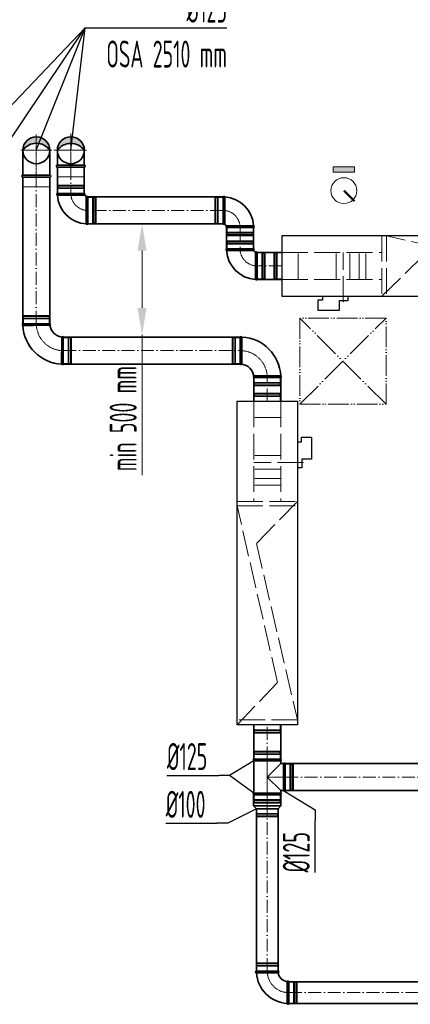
# Model space of a CAD drawing. Header units: millimetres. Extents: x 8221 to 89444, y -105166 to -5578.
# Tile 16 of 118: x 47877 to 49688, y -104794 to -100231. Entities that reach past the tile are written whole.
import ezdxf

# ---------------------------------------------------------------- set-up
doc = ezdxf.new("R2010")
doc.units = ezdxf.units.MM
for name, pattern in [('ACAD_ISO02W100', [15, 12, -3]), ('ACAD_ISO05W100', [33, 24, -3, 0, -3, 0, -3]), ('ACAD_ISO10W100', [18, 12, -3, 0, -3]), ('phl_thick', [0])]:
    doc.linetypes.add(name, pattern=pattern)
for name, color, linetype, lineweight in [('UT_KOTY - DIMENZE', 7, 'Continuous', 5), ('VZT_01 SUP (PŘÍVOD) - OBRYS', 5, 'Continuous', 35), ('VZT_02 SUP (PŘÍVOD) - OSA', 5, 'ACAD_ISO10W100', 5), ('VZT_05 ETA (ODVOD) - OBRYS', 6, 'Continuous', 35), ('VZT_06 ETA (ODVOD) - OSA', 6, 'ACAD_ISO10W100', 5), ('VZT_21 ZAŘÍZENÍ - OBRYS', 1, 'Continuous', 30), ('VZT_22 ZAŘÍZENÍ - DETAIL', 8, 'Continuous', 5), ('VZT_60_KOTY - DIMENZE', 7, 'Continuous', 5), ('VZT_KOTY - DIMENZE', 7, 'Continuous', 5), ('VZT_POPIS - OBECNE', 7, 'Continuous', 5), ('VZT_POŽADAVKY NA STAVBU - PODHLEDY', 4, 'ACAD_ISO05W100', 5)]:
    doc.layers.add(name, color=color, linetype=linetype, lineweight=lineweight)
doc.layers.add('VZT_03 SUP (PŘÍVOD) - NETISK', color=8, linetype='ACAD_ISO02W100', lineweight=5, plot=False)
doc.layers.add('VZT_07 ETA (ODVOD) - NETISK', color=8, linetype='ACAD_ISO02W100', lineweight=5, plot=False)
doc.styles.add('EVORA_125', font='isocp.shx', dxfattribs={"width": 0.6, "height": 125})
doc.styles.add('ISOCP 2.5', font='isocp.shx', dxfattribs={"width": 0.6, "height": 2.5})

msp = doc.modelspace()

# ---------------------------------------------------------------- hatches: boundary and pattern name
at = {"layer": 'VZT_01 SUP (PŘÍVOD) - OBRYS'}
h = msp.add_hatch(color=256, dxfattribs=at)
h.dxf.hatch_style = 1
h.paths.add_polyline_path([(48051.4, -100836.1, -0.233094), (48113.6, -100805.1), (48113.5, -100773.6, 0.412533)])
h.paths.add_polyline_path([(48113.9, -100773.6, 0.001435), (48113.5, -100773.6), (48113.6, -100805.1, -0.235167), (48176.4, -100836.1, 0.414214)])
at = {"layer": 'VZT_05 ETA (ODVOD) - OBRYS'}
h = msp.add_hatch(color=256, dxfattribs=at)
h.dxf.hatch_style = 1
h.paths.add_polyline_path([(48016.4, -100836.1, 0.242708), (47953.9, -100803.8), (47953.9, -100773.6, -0.414214)])
h.paths.add_polyline_path([(47953.9, -100773.6), (47953.9, -100803.8, 0.242708), (47891.4, -100836.1, -0.414214)])
at = {"layer": 'VZT_POPIS - OBECNE'}
h = msp.add_hatch(color=256, dxfattribs=at)
h.dxf.hatch_style = 1
h.paths.add_polyline_path([(49429.7, -100913.4), (49329.7, -100913.4), (49329.7, -100938.4), (49429.7, -100938.4)])

# ---------------------------------------------------------------- linework, layer by layer
at = {"layer": 'UT_KOTY - DIMENZE'}
for p, q in [((48444.2, -101301.6), (48444.2, -101567.3)), ((48444.2, -101692.3), (48444.2, -102342.5))]:
    msp.add_line(p, q, dxfattribs=at)
for points in [[(48423.3, -101301.6), (48465, -101301.6), (48444.2, -101176.6)], [(48423.3, -101567.3), (48465, -101567.3), (48444.2, -101692.3)]]:
    msp.add_solid(points, dxfattribs=at)
at = {"layer": 'VZT_01 SUP (PŘÍVOD) - OBRYS'}
for p, q in [((48176.4, -101036.2), (48051.4, -101036.2)), ((48176.4, -101043.9), (48051.4, -101043.9)), ((48185.2, -101052.7), (48185.2, -101177.7)), ((48192.9, -101052.7), (48192.9, -101177.7)), ((48819.7, -101177.7), (48819.7, -101052.7)), ((48827.4, -101177.7), (48827.4, -101052.7)), ((48836.2, -101186.5), (48961.2, -101186.5)), ((48836.2, -101194.2), (48961.2, -101194.2)), ((48961, -101293.4), (48836, -101293.4)), ((48961, -101301.1), (48836, -101301.1)), ((48969.8, -101309.9), (48969.8, -101434.9)), ((48977.5, -101309.9), (48977.5, -101434.9))]:
    msp.add_line(p, q, dxfattribs=at)
for points in [[(48051.4, -100906.1), (48051.4, -100836.1)], [(48176.4, -100906.1), (48176.4, -100836.1)], [(48051.4, -100906.1), (48176.4, -100906.1)], [(48051.4, -101036.2), (48051.4, -100913.3)], [(48051.4, -100915.1), (48176.4, -100915.1)], [(48176.4, -101036.2), (48176.4, -100913.3)], [(48192.9, -101052.7), (48819.7, -101052.7)], [(48192.9, -101177.7), (48819.7, -101177.7)], [(48836.2, -101293.1), (48836.2, -101193.1)], [(48961.2, -101293.1), (48961.2, -101193.1)], [(48977.5, -101309.9), (49092.6, -101309.9)], [(48977.5, -101434.9), (49092.6, -101434.9)]]:
    msp.add_lwpolyline(points, dxfattribs=at)
msp.add_circle((48113.9, -100836.1), 62.5, dxfattribs=at)
for centre, radius, start, end in [((48113.9, -100836.1), 62.5, 0, 180), ((48113.9, -100883.7), 78.6, 37.2907, 142.7093), ((48113.9, -100836.1), 62.5, 180, 0), ((48051.4, -100910.6), 4.5, 90, 270), ((48176.4, -100910.6), 4.5, 270, 90), ((48053.1, -101040), 4.17, 113.4678, 249.6691), ((48192.9, -101036.2), 141.5, 183.1369, 266.8631), ((48174.7, -101040), 4.17, 293.4678, 66.5322), ((48192.9, -101036.2), 16.5, 203.8093, 246.1907), ((48189.1, -101054.4), 4.17, 23.4678, 156.5322), ((48823.6, -101054.4), 4.17, 20.3309, 156.5322), ((48819.7, -101194.2), 141.5, 3.1369, 86.8631), ((48189.1, -101176), 4.17, 200.3309, 336.5322), ((48823.6, -101176), 4.17, 203.4678, 336.5322), ((48819.7, -101194.2), 16.5, 23.8093, 66.1907), ((48837.9, -101190.4), 4.17, 113.4678, 246.5322), ((48959.6, -101190.4), 4.17, 293.4678, 69.6691), ((48837.6, -101297.2), 4.17, 113.4678, 249.6691), ((48977.5, -101293.4), 141.5, 183.1369, 266.8631), ((48959.3, -101297.2), 4.17, 293.4678, 66.5322), ((48977.5, -101293.4), 16.5, 203.8093, 246.1907), ((48973.6, -101311.6), 4.17, 23.4678, 156.5322), ((48973.6, -101433.2), 4.17, 200.3309, 336.5322)]:
    msp.add_arc(centre, radius, start, end, dxfattribs=at)
at = {"layer": 'VZT_02 SUP (PŘÍVOD) - OSA', "ltscale": 5}
for points in [[(48113.9, -100758), (48113.9, -100914.2)], [(48035.8, -100836.1), (48192, -100836.1)], [(48113.9, -100913.3), (48113.9, -101036.2)], [(48819.7, -101115.2), (48192.9, -101115.2)], [(48898.7, -101193.1), (48898.7, -101293.1)], [(49092.6, -101372.4), (48977.5, -101372.4)]]:
    msp.add_lwpolyline(points, dxfattribs=at)
at = {"layer": 'VZT_02 SUP (PŘÍVOD) - OSA', "ltscale": 0.3}
for points in [[(48113.9, -100763.6), (48113.9, -100836.1)], [(48041.4, -100836.1), (48113.9, -100836.1)], [(48113.9, -100836.1), (48113.9, -100915.1)], [(48113.9, -100836.1), (48186.4, -100836.1)]]:
    msp.add_lwpolyline(points, dxfattribs=at)
for points in [[(48192.9, -101115.2), (48192.9, -101115.2, -0.414214), (48113.9, -101036.2), (48113.9, -101036.2)], [(48819.7, -101115.2), (48819.7, -101115.2, -0.414214), (48898.7, -101194.2), (48898.7, -101194.2)], [(48977.5, -101372.4), (48977.5, -101372.4, -0.414214), (48898.5, -101293.4), (48898.5, -101293.4)]]:
    msp.add_lwpolyline(points, format="xyb", dxfattribs=at)
at = {"layer": 'VZT_03 SUP (PŘÍVOD) - NETISK', "ltscale": 0.4}
for p, q in [((48174.9, -101002.7), (48052.9, -101002.7)), ((48052.9, -101003.2), (48052.9, -101002.7)), ((48174.9, -101003.2), (48052.9, -101003.2)), ((48174.9, -101010.2), (48052.9, -101010.2)), ((48052.9, -101010.7), (48052.9, -101010.2)), ((48174.9, -101010.7), (48052.9, -101010.7)), ((48173.9, -100998.2), (48053.9, -100998.2)), ((48053.9, -101002.2), (48053.9, -100998.2)), ((48173.9, -101002.2), (48053.9, -101002.2)), ((48173.9, -101014.2), (48053.9, -101014.2)), ((48053.9, -101036.2), (48053.9, -101014.2)), ((48054.9, -101002.7), (48054.9, -101002.2)), ((48054.9, -101010.2), (48054.9, -101003.2)), ((48054.9, -101014.2), (48054.9, -101010.7)), ((48172.9, -101002.7), (48172.9, -101002.2)), ((48172.9, -101010.2), (48172.9, -101003.2)), ((48172.9, -101014.2), (48172.9, -101010.7)), ((48173.9, -101002.2), (48173.9, -100998.2)), ((48173.9, -101036.2), (48173.9, -101014.2)), ((48174.9, -101003.2), (48174.9, -101002.7)), ((48174.9, -101010.7), (48174.9, -101010.2)), ((48214.9, -101055.2), (48192.9, -101055.2)), ((48214.9, -101055.2), (48214.9, -101175.2)), ((48218.4, -101056.2), (48214.9, -101056.2)), ((48218.4, -101054.2), (48218.4, -101176.2)), ((48218.9, -101054.2), (48218.4, -101054.2)), ((48218.9, -101054.2), (48218.9, -101176.2)), ((48225.9, -101056.2), (48218.9, -101056.2)), ((48225.9, -101054.2), (48225.9, -101176.2)), ((48226.4, -101054.2), (48225.9, -101054.2)), ((48226.4, -101054.2), (48226.4, -101176.2)), ((48226.9, -101056.2), (48226.4, -101056.2)), ((48226.9, -101055.2), (48226.9, -101175.2)), ((48230.9, -101055.2), (48226.9, -101055.2)), ((48230.9, -101055.2), (48230.9, -101175.2)), ((48781.7, -101175.2), (48781.7, -101055.2)), ((48781.7, -101055.2), (48785.7, -101055.2)), ((48785.7, -101175.2), (48785.7, -101055.2)), ((48785.7, -101056.2), (48786.2, -101056.2)), ((48786.2, -101176.2), (48786.2, -101054.2)), ((48786.2, -101054.2), (48786.7, -101054.2)), ((48786.7, -101176.2), (48786.7, -101054.2)), ((48786.7, -101056.2), (48793.7, -101056.2)), ((48793.7, -101176.2), (48793.7, -101054.2)), ((48793.7, -101054.2), (48794.2, -101054.2)), ((48794.2, -101176.2), (48794.2, -101054.2)), ((48794.2, -101056.2), (48797.7, -101056.2)), ((48797.7, -101175.2), (48797.7, -101055.2)), ((48797.7, -101055.2), (48819.7, -101055.2)), ((48214.9, -101175.2), (48192.9, -101175.2)), ((48218.4, -101174.2), (48214.9, -101174.2)), ((48218.9, -101176.2), (48218.4, -101176.2)), ((48225.9, -101174.2), (48218.9, -101174.2)), ((48226.4, -101176.2), (48225.9, -101176.2)), ((48226.9, -101174.2), (48226.4, -101174.2)), ((48230.9, -101175.2), (48226.9, -101175.2)), ((48781.7, -101175.2), (48785.7, -101175.2)), ((48785.7, -101174.2), (48786.2, -101174.2)), ((48786.2, -101176.2), (48786.7, -101176.2)), ((48786.7, -101174.2), (48793.7, -101174.2)), ((48793.7, -101176.2), (48794.2, -101176.2)), ((48794.2, -101174.2), (48797.7, -101174.2)), ((48797.7, -101175.2), (48819.7, -101175.2)), ((48838.7, -101194.2), (48838.7, -101216.2)), ((48958.7, -101194.2), (48958.7, -101216.2)), ((48837.7, -101219.7), (48959.7, -101219.7)), ((48837.7, -101219.7), (48837.7, -101220.2)), ((48837.7, -101220.2), (48959.7, -101220.2)), ((48837.7, -101227.2), (48959.7, -101227.2)), ((48837.7, -101227.2), (48837.7, -101227.7)), ((48837.7, -101227.7), (48959.7, -101227.7)), ((48958.5, -101255.4), (48838.5, -101255.4)), ((48838.5, -101259.4), (48838.5, -101255.4)), ((48838.7, -101216.2), (48958.7, -101216.2)), ((48838.7, -101228.2), (48958.7, -101228.2)), ((48838.7, -101228.2), (48838.7, -101232.2)), ((48838.7, -101232.2), (48958.7, -101232.2)), ((48839.7, -101216.2), (48839.7, -101219.7)), ((48839.7, -101220.2), (48839.7, -101227.2)), ((48839.7, -101227.7), (48839.7, -101228.2)), ((48957.7, -101216.2), (48957.7, -101219.7)), ((48957.7, -101220.2), (48957.7, -101227.2)), ((48957.7, -101227.7), (48957.7, -101228.2)), ((48958.5, -101259.4), (48958.5, -101255.4)), ((48958.7, -101228.2), (48958.7, -101232.2)), ((48959.7, -101219.7), (48959.7, -101220.2)), ((48959.7, -101227.2), (48959.7, -101227.7)), ((48959.5, -101259.9), (48837.5, -101259.9)), ((48837.5, -101260.4), (48837.5, -101259.9)), ((48959.5, -101260.4), (48837.5, -101260.4)), ((48959.5, -101267.4), (48837.5, -101267.4)), ((48837.5, -101267.9), (48837.5, -101267.4)), ((48959.5, -101267.9), (48837.5, -101267.9)), ((48958.5, -101259.4), (48838.5, -101259.4)), ((48958.5, -101271.4), (48838.5, -101271.4)), ((48838.5, -101293.4), (48838.5, -101271.4)), ((48839.5, -101259.9), (48839.5, -101259.4)), ((48839.5, -101267.4), (48839.5, -101260.4)), ((48839.5, -101271.4), (48839.5, -101267.9)), ((48957.5, -101259.9), (48957.5, -101259.4)), ((48957.5, -101267.4), (48957.5, -101260.4)), ((48957.5, -101271.4), (48957.5, -101267.9)), ((48958.5, -101293.4), (48958.5, -101271.4)), ((48959.5, -101260.4), (48959.5, -101259.9)), ((48959.5, -101267.9), (48959.5, -101267.4)), ((48999.5, -101312.4), (48977.5, -101312.4)), ((48999.5, -101312.4), (48999.5, -101432.4)), ((49003, -101313.4), (48999.5, -101313.4)), ((49003, -101311.4), (49003, -101433.4)), ((49003.5, -101311.4), (49003, -101311.4)), ((49003.5, -101311.4), (49003.5, -101433.4)), ((49010.5, -101313.4), (49003.5, -101313.4)), ((49010.5, -101311.4), (49010.5, -101433.4)), ((49011, -101311.4), (49010.5, -101311.4)), ((49011, -101311.4), (49011, -101433.4)), ((49011.5, -101313.4), (49011, -101313.4)), ((49011.5, -101312.4), (49011.5, -101432.4)), ((49015.5, -101312.4), (49011.5, -101312.4)), ((49015.5, -101312.4), (49015.5, -101432.4)), ((48999.5, -101432.4), (48977.5, -101432.4)), ((49003, -101431.4), (48999.5, -101431.4)), ((49003.5, -101433.4), (49003, -101433.4)), ((49010.5, -101431.4), (49003.5, -101431.4)), ((49011, -101433.4), (49010.5, -101433.4)), ((49011.5, -101431.4), (49011, -101431.4)), ((49015.5, -101432.4), (49011.5, -101432.4))]:
    msp.add_line(p, q, dxfattribs=at)
msp.add_lwpolyline([(48051.4, -100915.1), (48051.4, -100960.1), (48176.4, -100960.1), (48176.4, -100915.1)], dxfattribs=at)
at = {"layer": 'VZT_05 ETA (ODVOD) - OBRYS'}
for p, q in [((47891.6, -101640), (48016.6, -101640)), ((48079.1, -101702.5), (48079.1, -101827.5)), ((48899.6, -101702.5), (48899.6, -101827.5)), ((48962.1, -101890), (49087.1, -101890)), ((48962.1, -103658.9), (49087.1, -103658.9)), ((49087.1, -103666.5), (48962.1, -103666.5)), ((48962.1, -103816.2), (48962.1, -103666.5)), ((49087.1, -103678.9), (49087.1, -103666.5)), ((49024.6, -103741.4), (49087.1, -103678.9)), ((49099.9, -103678.9), (49087.1, -103678.9)), ((49099.9, -103678.9), (49099.9, -103803.9)), ((49107.6, -103678.9), (49107.6, -103803.9)), ((49087.1, -103803.9), (49024.6, -103741.4)), ((49099.9, -103803.9), (49087.1, -103803.9)), ((49087.1, -103816.2), (49087.1, -103803.9)), ((48961.1, -103823.9), (49088.1, -103823.9)), ((48961.1, -103823.9), (48961.1, -103874.4)), ((49087.1, -103816.2), (48962.1, -103816.2)), ((49087.1, -103823.9), (48962.1, -103823.9)), ((49088.1, -103823.9), (49088.1, -103874.4)), ((48961.1, -103874.4), (49088.1, -103874.4)), ((48974.6, -103887.9), (48961.1, -103874.4)), ((48974.6, -103887.9), (49074.6, -103887.9)), ((49074.6, -103887.9), (49088.1, -103874.4)), ((49074.6, -104640.4), (48974.6, -104640.4)), ((48974.6, -104648.4), (49024.8, -104648.4)), ((49124.6, -104790.4), (49124.6, -104690.4)), ((49116.6, -104790.4), (49116.6, -104740.3))]:
    msp.add_line(p, q, dxfattribs=at)
for points in [[(47891.4, -100952.1), (47891.4, -100836.1)], [(48016.4, -100952.1), (48016.4, -100836.1)], [(48016.4, -100952.1), (47891.4, -100952.1)], [(47891.4, -100961.1), (47891.4, -101640)], [(48016.4, -100961.1), (47891.4, -100961.1)], [(48016.4, -100961.1), (48016.4, -101640)], [(48899.6, -101702.5), (48079.1, -101702.5)], [(48899.6, -101827.5), (48079.1, -101827.5)], [(48962.1, -101890), (48962.1, -101999.9)], [(49087.1, -101890), (49087.1, -101999.9)], [(48962.1, -103499.9), (48962.1, -103658.9)], [(49087.1, -103499.9), (49087.1, -103658.9)], [(50043, -103678.9), (49107.6, -103678.9)], [(50043, -103803.9), (49107.6, -103803.9)], [(48974.6, -103887.9), (48974.6, -104640.4)], [(49074.6, -103887.9), (49074.6, -104640.4)], [(50346.5, -104690.4), (49124.6, -104690.4)], [(50346.5, -104790.4), (49124.6, -104790.4)]]:
    msp.add_lwpolyline(points, dxfattribs=at)
msp.add_circle((47953.9, -100836.1), 62.5, dxfattribs=at)
for centre, radius, start, end in [((47953.9, -100880.6), 76.7, 35.4307, 144.5693), ((47891.4, -100956.6), 4.5, 90, 270), ((48016.4, -100956.6), 4.5, 270, 90), ((47893.3, -101643.8), 4.17, 113.4678, 248.8928), ((48079.1, -101640), 187.5, 182.3607, 267.6393), ((48015, -101643.8), 4.17, 300.2981, 66.5322), ((48079.1, -101640), 62.5, 186.8302, 263.1698), ((48075.3, -101704.1), 4.17, 23.4678, 149.7019), ((48903.4, -101704.1), 4.17, 21.1072, 156.5322), ((48899.6, -101890), 187.5, 2.3607, 87.6393), ((48075.3, -101825.8), 4.17, 201.1072, 336.5322), ((48903.4, -101825.8), 4.17, 203.4678, 329.7019), ((48899.6, -101890), 62.5, 6.8302, 83.1698), ((48963.8, -101886.2), 4.17, 120.2981, 246.5322), ((49085.4, -101886.2), 4.17, 293.4678, 68.8928), ((48963.8, -103662.7), 4.17, 113.4678, 246.5322), ((49085.4, -103662.7), 4.17, 293.4678, 66.5322), ((49103.8, -103680.5), 4.17, 23.4678, 156.5322), ((49103.8, -103802.2), 4.17, 203.4678, 336.5322), ((48963.8, -103820), 4.17, 113.4678, 246.5322), ((49085.4, -103820), 4.17, 293.4678, 66.5322), ((48974.6, -104644.4), 4, 90, 270), ((49124.6, -104640.4), 150, 183.0572, 266.9428), ((49074.6, -104644.4), 4, 279.1478, 90), ((49124.6, -104640.4), 50, 189.1478, 260.8522), ((49120.6, -104690.4), 4, 0, 170.8522), ((49120.6, -104790.4), 4, 180, 0)]:
    msp.add_arc(centre, radius, start, end, dxfattribs=at)
for points, knots in [([(48017.1, -101647.4), (48017.1, -101647.4), (48017, -101647.4), (48016.7, -101647.4), (48016.4, -101647.4), (48015.3, -101647.4), (48014.5, -101647.4), (48011.4, -101647.5), (48008.2, -101647.5), (47999.3, -101647.5), (47993.1, -101647.5), (47979, -101647.6), (47971.2, -101647.6), (47955, -101647.6), (47946.8, -101647.7), (47930.9, -101647.7), (47923.4, -101647.7), (47910.2, -101647.7), (47904.7, -101647.7), (47897.7, -101647.7), (47895.5, -101647.7), (47892.6, -101647.7), (47891.8, -101647.7), (47891.8, -101647.7)], [197.067977, 197.067977, 197.067977, 197.067977, 201.792196, 201.792196, 209.190204, 209.190204, 218.040239, 218.040239, 237.760854, 237.760854, 262.206108, 262.206108, 286.831239, 286.831239, 311.323072, 311.323072, 335.946087, 335.946087, 360.704397, 360.704397, 377.088273, 377.088273, 394.105327, 394.105327, 394.105327, 394.105327]), ([(48071.7, -101702), (48071.7, -101702), (48071.7, -101703.6), (48071.6, -101709.7), (48071.6, -101714.2), (48071.6, -101725.6), (48071.5, -101732.4), (48071.5, -101747.4), (48071.5, -101755.5), (48071.5, -101771.9), (48071.4, -101780), (48071.4, -101795.2), (48071.4, -101802.1), (48071.4, -101813.9), (48071.4, -101818.6), (48071.4, -101825.2), (48071.4, -101827.1), (48071.4, -101827.3), (48071.4, -101827.3), (48071.4, -101827.3)], [0, 0, 0, 0, 24.235852, 24.235852, 48.531845, 48.531845, 73.024415, 73.024415, 97.570898, 97.570898, 122.078339, 122.078339, 146.53579, 146.53579, 170.957495, 170.957495, 195.359468, 195.359468, 197.168246, 197.168246, 197.168246, 197.168246]), ([(48907, -101827.9), (48907, -101827.9), (48907, -101827.9), (48907, -101827.6), (48907, -101827.2), (48907, -101826.2), (48907.1, -101825.4), (48907.1, -101822.2), (48907.1, -101819.1), (48907.1, -101810.2), (48907.2, -101804), (48907.2, -101789.9), (48907.2, -101782.1), (48907.3, -101765.9), (48907.3, -101757.6), (48907.3, -101741.8), (48907.3, -101734.3), (48907.3, -101721.1), (48907.3, -101715.5), (48907.3, -101708.6), (48907.3, -101706.4), (48907.3, -101703.4), (48907.3, -101702.6), (48907.3, -101702.6)], [197.067977, 197.067977, 197.067977, 197.067977, 201.792196, 201.792196, 209.190204, 209.190204, 218.040239, 218.040239, 237.760854, 237.760854, 262.206108, 262.206108, 286.831239, 286.831239, 311.323072, 311.323072, 335.946087, 335.946087, 360.704397, 360.704397, 377.088273, 377.088273, 394.105327, 394.105327, 394.105327, 394.105327]), ([(48961.7, -101882.5), (48961.7, -101882.5), (48963.2, -101882.5), (48969.4, -101882.5), (48973.9, -101882.5), (48985.2, -101882.4), (48992, -101882.4), (49007.1, -101882.4), (49015.1, -101882.3), (49031.5, -101882.3), (49039.6, -101882.3), (49054.8, -101882.3), (49061.7, -101882.3), (49073.5, -101882.3), (49078.2, -101882.3), (49084.9, -101882.3), (49086.7, -101882.3), (49086.9, -101882.3), (49086.9, -101882.3), (49086.9, -101882.3)], [0, 0, 0, 0, 24.235852, 24.235852, 48.531845, 48.531845, 73.024415, 73.024415, 97.570898, 97.570898, 122.078339, 122.078339, 146.53579, 146.53579, 170.957495, 170.957495, 195.359468, 195.359468, 197.168246, 197.168246, 197.168246, 197.168246]), ([(49075.2, -104648.4), (49075.2, -104648.4), (49074.1, -104648.4), (49069.6, -104648.4), (49066.2, -104648.4), (49057.3, -104648.4), (49051.9, -104648.4), (49040, -104648.4), (49033.5, -104648.4), (49026.2, -104648.4), (49025.5, -104648.4), (49024.8, -104648.4)], [157.874915, 157.874915, 157.874915, 157.874915, 176.103874, 176.103874, 195.460379, 195.460379, 215.101284, 215.101284, 234.82164, 234.82164, 237.034743, 237.034743, 237.034743, 237.034743]), ([(49116.6, -104740.3), (49116.6, -104733.9), (49116.6, -104727.6), (49116.6, -104715.5), (49116.6, -104710), (49116.6, -104700.5), (49116.6, -104696.6), (49116.6, -104691.4), (49116.6, -104689.9), (49116.6, -104689.8), (49116.6, -104689.8), (49116.6, -104689.8)], [78.71119, 78.71119, 78.71119, 78.71119, 97.804615, 97.804615, 117.523893, 117.523893, 137.264303, 137.264303, 156.831737, 156.831737, 157.874915, 157.874915, 157.874915, 157.874915])]:
    msp.add_open_spline(points, degree=3, knots=knots, dxfattribs=at)
at = {"layer": 'VZT_06 ETA (ODVOD) - OSA', "ltscale": 0.3}
for points in [[(47953.9, -100763.6), (47953.9, -100836.1)], [(47953.9, -100836.1), (47881.4, -100836.1)], [(47953.9, -100836.1), (47953.9, -100961.1)], [(48026.4, -100836.1), (47953.9, -100836.1)], [(49107.6, -103741.4), (49024.6, -103741.4)], [(49024.6, -103823.9), (49024.6, -103887.9)]]:
    msp.add_lwpolyline(points, dxfattribs=at)
at = {"layer": 'VZT_06 ETA (ODVOD) - OSA', "ltscale": 5}
for points in [[(47953.9, -101640), (47953.9, -100961.1)], [(48079.1, -101765), (48899.6, -101765)], [(49024.6, -101999.9), (49024.6, -101890)], [(49024.6, -103658.9), (49024.6, -103499.9)], [(49107.6, -103741.4), (50043, -103741.4)], [(49024.6, -104640.4), (49024.6, -103887.9)], [(49124.6, -104740.4), (50346.5, -104740.4)]]:
    msp.add_lwpolyline(points, dxfattribs=at)
at = {"layer": 'VZT_06 ETA (ODVOD) - OSA', "ltscale": 0.3}
for points in [[(48079.1, -101765), (48079.1, -101765, -0.414214), (47954.1, -101640), (47954.1, -101640)], [(49024.6, -101890), (49024.6, -101890, 0.414214), (48899.6, -101765), (48899.6, -101765)], [(49024.6, -104640.4), (49024.6, -104640.4, 0.414214), (49124.6, -104740.4), (49124.6, -104740.4)]]:
    msp.add_lwpolyline(points, format="xyb", dxfattribs=at)
at = {"layer": 'VZT_07 ETA (ODVOD) - NETISK', "ltscale": 0.4}
for p, q in [((49054.6, -101312.4), (49054.6, -101432.4)), ((49058.6, -101312.4), (49054.6, -101312.4)), ((49058.6, -101312.4), (49058.6, -101432.4)), ((49059.1, -101313.4), (49058.6, -101313.4)), ((49059.1, -101311.4), (49059.1, -101433.4)), ((49059.6, -101311.4), (49059.1, -101311.4)), ((49059.6, -101311.4), (49059.6, -101433.4)), ((49066.6, -101313.4), (49059.6, -101313.4)), ((49066.6, -101311.4), (49066.6, -101433.4)), ((49067.1, -101311.4), (49066.6, -101311.4)), ((49067.1, -101311.4), (49067.1, -101433.4)), ((49070.6, -101313.4), (49067.1, -101313.4)), ((49070.6, -101312.4), (49070.6, -101432.4)), ((49092.6, -101312.4), (49070.6, -101312.4)), ((49058.6, -101432.4), (49054.6, -101432.4)), ((49059.1, -101431.4), (49058.6, -101431.4)), ((49059.6, -101433.4), (49059.1, -101433.4)), ((49066.6, -101431.4), (49059.6, -101431.4)), ((49067.1, -101433.4), (49066.6, -101433.4)), ((49070.6, -101431.4), (49067.1, -101431.4)), ((49092.6, -101432.4), (49070.6, -101432.4)), ((47893.1, -101606.5), (48015.1, -101606.5)), ((47893.1, -101607), (47893.1, -101606.5)), ((47893.1, -101607), (48015.1, -101607)), ((47893.1, -101614), (48015.1, -101614)), ((47893.1, -101614.5), (47893.1, -101614)), ((47893.1, -101614.5), (48015.1, -101614.5)), ((47894.1, -101602), (48014.1, -101602)), ((47894.1, -101606), (47894.1, -101602)), ((47894.1, -101606), (48014.1, -101606)), ((47894.1, -101618), (48014.1, -101618)), ((47894.1, -101640), (47894.1, -101618)), ((47895.1, -101606.5), (47895.1, -101606)), ((47895.1, -101614), (47895.1, -101607)), ((47895.1, -101618), (47895.1, -101614.5)), ((48013.1, -101606.5), (48013.1, -101606)), ((48013.1, -101614), (48013.1, -101607)), ((48013.1, -101618), (48013.1, -101614.5)), ((48014.1, -101606), (48014.1, -101602)), ((48014.1, -101640), (48014.1, -101618)), ((48015.1, -101607), (48015.1, -101606.5)), ((48015.1, -101614.5), (48015.1, -101614)), ((48079.1, -101705), (48101.1, -101705)), ((48101.1, -101705), (48101.1, -101825)), ((48101.1, -101706), (48104.6, -101706)), ((48104.6, -101704), (48104.6, -101826)), ((48104.6, -101704), (48105.1, -101704)), ((48105.1, -101704), (48105.1, -101826)), ((48105.1, -101706), (48112.1, -101706)), ((48112.1, -101704), (48112.1, -101826)), ((48112.1, -101704), (48112.6, -101704)), ((48112.6, -101704), (48112.6, -101826)), ((48112.6, -101706), (48113.1, -101706)), ((48113.1, -101705), (48113.1, -101825)), ((48113.1, -101705), (48117.1, -101705)), ((48117.1, -101705), (48117.1, -101825)), ((48861.6, -101705), (48861.6, -101825)), ((48865.6, -101705), (48861.6, -101705)), ((48865.6, -101705), (48865.6, -101825)), ((48866.1, -101706), (48865.6, -101706)), ((48866.1, -101704), (48866.1, -101826)), ((48866.6, -101704), (48866.1, -101704)), ((48866.6, -101704), (48866.6, -101826)), ((48873.6, -101706), (48866.6, -101706)), ((48873.6, -101704), (48873.6, -101826)), ((48874.1, -101704), (48873.6, -101704)), ((48874.1, -101704), (48874.1, -101826)), ((48877.6, -101706), (48874.1, -101706)), ((48877.6, -101705), (48877.6, -101825)), ((48899.6, -101705), (48877.6, -101705)), ((48079.1, -101825), (48101.1, -101825)), ((48101.1, -101824), (48104.6, -101824)), ((48104.6, -101826), (48105.1, -101826)), ((48105.1, -101824), (48112.1, -101824)), ((48112.1, -101826), (48112.6, -101826)), ((48112.6, -101824), (48113.1, -101824)), ((48113.1, -101825), (48117.1, -101825)), ((48865.6, -101825), (48861.6, -101825)), ((48866.1, -101824), (48865.6, -101824)), ((48866.6, -101826), (48866.1, -101826)), ((48873.6, -101824), (48866.6, -101824)), ((48874.1, -101826), (48873.6, -101826)), ((48877.6, -101824), (48874.1, -101824)), ((48899.6, -101825), (48877.6, -101825)), ((48964.6, -101890), (48964.6, -101912)), ((49084.6, -101890), (49084.6, -101912)), ((48963.6, -101915.5), (49085.6, -101915.5)), ((48963.6, -101915.5), (48963.6, -101916)), ((48963.6, -101916), (49085.6, -101916)), ((48963.6, -101923), (49085.6, -101923)), ((48963.6, -101923), (48963.6, -101923.5)), ((48963.6, -101923.5), (49085.6, -101923.5)), ((48964.6, -101912), (49084.6, -101912)), ((48964.6, -101924), (49084.6, -101924)), ((48964.6, -101924), (48964.6, -101928)), ((48964.6, -101928), (49084.6, -101928)), ((48965.6, -101912), (48965.6, -101915.5)), ((48965.6, -101916), (48965.6, -101923)), ((48965.6, -101923.5), (48965.6, -101924)), ((49083.6, -101912), (49083.6, -101915.5)), ((49083.6, -101916), (49083.6, -101923)), ((49083.6, -101923.5), (49083.6, -101924)), ((49084.6, -101924), (49084.6, -101928)), ((49085.6, -101915.5), (49085.6, -101916)), ((49085.6, -101923), (49085.6, -101923.5)), ((48963.6, -101966.4), (49085.6, -101966.4)), ((48963.6, -101966.9), (48963.6, -101966.4)), ((48963.6, -101966.9), (49085.6, -101966.9)), ((48963.6, -101973.9), (49085.6, -101973.9)), ((48963.6, -101974.4), (48963.6, -101973.9)), ((48963.6, -101974.4), (49085.6, -101974.4)), ((48964.6, -101961.9), (49084.6, -101961.9)), ((48964.6, -101965.9), (48964.6, -101961.9)), ((48964.6, -101965.9), (49084.6, -101965.9)), ((48964.6, -101977.9), (49084.6, -101977.9)), ((48964.6, -101999.9), (48964.6, -101977.9)), ((48965.6, -101966.4), (48965.6, -101965.9)), ((48965.6, -101973.9), (48965.6, -101966.9)), ((48965.6, -101977.9), (48965.6, -101974.4)), ((49083.6, -101966.4), (49083.6, -101965.9)), ((49083.6, -101973.9), (49083.6, -101966.9)), ((49083.6, -101977.9), (49083.6, -101974.4)), ((49084.6, -101965.9), (49084.6, -101961.9)), ((49084.6, -101999.9), (49084.6, -101977.9)), ((49085.6, -101966.9), (49085.6, -101966.4)), ((49085.6, -101974.4), (49085.6, -101973.9)), ((48963.6, -103525.4), (49085.6, -103525.4)), ((48963.6, -103525.4), (48963.6, -103525.9)), ((48963.6, -103525.9), (49085.6, -103525.9)), ((48963.6, -103532.9), (49085.6, -103532.9)), ((48963.6, -103532.9), (48963.6, -103533.4)), ((48963.6, -103533.4), (49085.6, -103533.4)), ((48964.6, -103499.9), (48964.6, -103521.9)), ((48964.6, -103521.9), (49084.6, -103521.9)), ((48964.6, -103533.9), (49084.6, -103533.9)), ((48964.6, -103533.9), (48964.6, -103537.9)), ((48964.6, -103537.9), (49084.6, -103537.9)), ((48965.6, -103521.9), (48965.6, -103525.4)), ((48965.6, -103525.9), (48965.6, -103532.9)), ((48965.6, -103533.4), (48965.6, -103533.9)), ((49083.6, -103521.9), (49083.6, -103525.4)), ((49083.6, -103525.9), (49083.6, -103532.9)), ((49083.6, -103533.4), (49083.6, -103533.9)), ((49084.6, -103499.9), (49084.6, -103521.9)), ((49084.6, -103533.9), (49084.6, -103537.9)), ((49085.6, -103525.4), (49085.6, -103525.9)), ((49085.6, -103532.9), (49085.6, -103533.4)), ((49085.6, -103625.4), (48963.6, -103625.4)), ((48963.6, -103625.4), (48963.6, -103625.9)), ((49085.6, -103625.9), (48963.6, -103625.9)), ((49084.6, -103620.9), (48964.6, -103620.9)), ((48964.6, -103620.9), (48964.6, -103624.9)), ((49084.6, -103624.9), (48964.6, -103624.9)), ((48965.6, -103624.9), (48965.6, -103625.4)), ((48965.6, -103625.9), (48965.6, -103632.9)), ((49083.6, -103624.9), (49083.6, -103625.4)), ((49083.6, -103625.9), (49083.6, -103632.9)), ((49084.6, -103620.9), (49084.6, -103624.9)), ((49085.6, -103625.4), (49085.6, -103625.9)), ((49085.6, -103632.9), (48963.6, -103632.9)), ((48963.6, -103632.9), (48963.6, -103633.4)), ((49085.6, -103633.4), (48963.6, -103633.4)), ((49084.6, -103636.9), (48964.6, -103636.9)), ((48964.6, -103636.9), (48964.6, -103658.9)), ((48965.6, -103633.4), (48965.6, -103636.9)), ((49083.6, -103633.4), (49083.6, -103636.9)), ((49084.6, -103636.9), (49084.6, -103658.9)), ((49085.6, -103632.9), (49085.6, -103633.4)), ((49107.6, -103681.4), (49129.6, -103681.4)), ((49129.6, -103681.4), (49129.6, -103801.4)), ((49129.6, -103682.4), (49133.1, -103682.4)), ((49133.1, -103680.4), (49133.1, -103802.4)), ((49133.1, -103680.4), (49133.6, -103680.4)), ((49133.6, -103680.4), (49133.6, -103802.4)), ((49133.6, -103682.4), (49140.6, -103682.4)), ((49140.6, -103680.4), (49140.6, -103802.4)), ((49140.6, -103680.4), (49141.1, -103680.4)), ((49141.1, -103680.4), (49141.1, -103802.4)), ((49141.1, -103682.4), (49141.6, -103682.4)), ((49141.6, -103681.4), (49141.6, -103801.4)), ((49141.6, -103681.4), (49145.6, -103681.4)), ((49145.6, -103681.4), (49145.6, -103801.4)), ((49107.6, -103801.4), (49129.6, -103801.4)), ((49129.6, -103800.4), (49133.1, -103800.4)), ((49133.1, -103802.4), (49133.6, -103802.4)), ((49133.6, -103800.4), (49140.6, -103800.4)), ((49140.6, -103802.4), (49141.1, -103802.4)), ((49141.1, -103800.4), (49141.6, -103800.4)), ((49141.6, -103801.4), (49145.6, -103801.4)), ((49085.6, -103849.4), (48963.6, -103849.4)), ((48963.6, -103849.4), (48963.6, -103849.9)), ((49085.6, -103849.9), (48963.6, -103849.9)), ((49085.6, -103856.9), (48963.6, -103856.9)), ((48963.6, -103856.9), (48963.6, -103857.4)), ((49085.6, -103857.4), (48963.6, -103857.4)), ((48964.6, -103823.9), (48964.6, -103845.9)), ((49084.6, -103845.9), (48964.6, -103845.9)), ((49084.6, -103857.9), (48964.6, -103857.9)), ((48964.6, -103857.9), (48964.6, -103861.9)), ((48965.6, -103845.9), (48965.6, -103849.4)), ((48965.6, -103849.9), (48965.6, -103856.9)), ((48965.6, -103857.4), (48965.6, -103857.9)), ((49083.6, -103845.9), (49083.6, -103849.4)), ((49083.6, -103849.9), (49083.6, -103856.9)), ((49083.6, -103857.4), (49083.6, -103857.9)), ((49084.6, -103823.9), (49084.6, -103845.9)), ((49084.6, -103857.9), (49084.6, -103861.9)), ((49085.6, -103849.4), (49085.6, -103849.9)), ((49085.6, -103856.9), (49085.6, -103857.4)), ((49084.6, -103861.9), (48964.6, -103861.9)), ((48975.6, -103909.9), (48975.6, -103887.9)), ((49073.6, -103909.9), (49073.6, -103887.9)), ((49074.6, -103913.4), (48974.6, -103913.4)), ((48974.6, -103913.9), (48974.6, -103913.4)), ((49074.6, -103913.9), (48974.6, -103913.9)), ((49074.6, -103920.9), (48974.6, -103920.9)), ((48974.6, -103921.4), (48974.6, -103920.9)), ((49074.6, -103921.4), (48974.6, -103921.4)), ((49073.6, -103909.9), (48975.6, -103909.9)), ((49073.6, -103921.9), (48975.6, -103921.9)), ((48975.6, -103925.9), (48975.6, -103921.9)), ((49073.6, -103925.9), (48975.6, -103925.9)), ((48976.6, -103913.4), (48976.6, -103909.9)), ((48976.6, -103920.9), (48976.6, -103913.9)), ((48976.6, -103921.9), (48976.6, -103921.4)), ((49072.6, -103913.4), (49072.6, -103909.9)), ((49072.6, -103920.9), (49072.6, -103913.9)), ((49072.6, -103921.9), (49072.6, -103921.4)), ((49073.6, -103925.9), (49073.6, -103921.9)), ((49074.6, -103913.9), (49074.6, -103913.4)), ((49074.6, -103921.4), (49074.6, -103920.9)), ((48974.6, -104606.9), (49074.6, -104606.9)), ((48974.6, -104606.9), (48974.6, -104607.4)), ((48974.6, -104607.4), (49074.6, -104607.4)), ((48974.6, -104614.4), (49074.6, -104614.4)), ((48974.6, -104614.4), (48974.6, -104614.9)), ((48974.6, -104614.9), (49074.6, -104614.9)), ((48975.6, -104602.4), (49073.6, -104602.4)), ((48975.6, -104602.4), (48975.6, -104606.4)), ((48975.6, -104606.4), (49073.6, -104606.4)), ((48975.6, -104618.4), (49073.6, -104618.4)), ((48975.6, -104618.4), (48975.6, -104640.4)), ((48976.6, -104606.4), (48976.6, -104606.9)), ((48976.6, -104607.4), (48976.6, -104614.4)), ((48976.6, -104614.9), (48976.6, -104618.4)), ((49072.6, -104606.4), (49072.6, -104606.9)), ((49072.6, -104607.4), (49072.6, -104614.4)), ((49072.6, -104614.9), (49072.6, -104618.4)), ((49073.6, -104602.4), (49073.6, -104606.4)), ((49073.6, -104618.4), (49073.6, -104640.4)), ((49074.6, -104606.9), (49074.6, -104607.4)), ((49074.6, -104614.4), (49074.6, -104614.9)), ((49124.6, -104691.4), (49146.6, -104691.4)), ((49146.6, -104789.4), (49146.6, -104691.4)), ((49146.6, -104692.4), (49150.1, -104692.4)), ((49150.1, -104790.4), (49150.1, -104690.4)), ((49150.1, -104690.4), (49150.6, -104690.4)), ((49150.6, -104790.4), (49150.6, -104690.4)), ((49150.6, -104692.4), (49157.6, -104692.4)), ((49157.6, -104790.4), (49157.6, -104690.4)), ((49157.6, -104690.4), (49158.1, -104690.4)), ((49158.1, -104790.4), (49158.1, -104690.4)), ((49158.1, -104692.4), (49158.6, -104692.4)), ((49158.6, -104789.4), (49158.6, -104691.4)), ((49158.6, -104691.4), (49162.6, -104691.4)), ((49162.6, -104789.4), (49162.6, -104691.4)), ((49124.6, -104789.4), (49146.6, -104789.4)), ((49146.6, -104788.4), (49150.1, -104788.4)), ((49150.1, -104790.4), (49150.6, -104790.4)), ((49150.6, -104788.4), (49157.6, -104788.4)), ((49157.6, -104790.4), (49158.1, -104790.4)), ((49158.1, -104788.4), (49158.6, -104788.4)), ((49158.6, -104789.4), (49162.6, -104789.4))]:
    msp.add_line(p, q, dxfattribs=at)
for points in [[(48016.4, -100961.1), (48016.4, -101006.1), (47891.4, -101006.1), (47891.4, -100961.1)], [(49024.6, -103823.9), (49024.6, -103658.9)]]:
    msp.add_lwpolyline(points, dxfattribs=at)
at = {"layer": 'VZT_21 ZAŘÍZENÍ - OBRYS'}
for points in [[(50592.6, -101232.4), (49092.6, -101232.4), (49092.6, -101512.4), (50592.6, -101512.4)], [(48884.6, -103499.9), (48884.6, -101999.9), (49164.6, -101999.9), (49164.6, -103499.9)]]:
    msp.add_lwpolyline(points, close=True, dxfattribs=at)
for points in [[(49280.9, -101512.4), (49280.9, -101531), (49258.4, -101531), (49258.4, -101577.6), (49360.1, -101577.6), (49360.1, -101532.2), (49400, -101532.2), (49400, -101512.4)], [(49164.6, -102188.3), (49183.2, -102188.3), (49183.2, -102165.8), (49229.8, -102165.8), (49229.8, -102267.4), (49184.4, -102267.4), (49184.4, -102307.4), (49164.6, -102307.4)]]:
    msp.add_lwpolyline(points, dxfattribs=at)
at = {"layer": 'VZT_22 ZAŘÍZENÍ - DETAIL', "linetype": 'ACAD_ISO02W100', "lineweight": 5, "ltscale": 10}
for points in [[(49556.4, -101232.4), (49556.4, -101512.4)], [(50592.6, -101232.4), (50395.1, -101419.6), (49576.9, -101232.4)], [(49576.9, -101232.4), (49576.9, -101512.4)], [(49092.6, -101309.9), (49556.4, -101309.9)], [(49168, -101434.9), (49168, -101309.9)], [(49343.8, -101434.9), (49343.8, -101309.9)], [(49376.1, -101540), (49376.1, -101309.9)], [(49407.1, -101434.9), (49407.1, -101309.9)], [(49450.1, -101434.9), (49450.1, -101309.9)], [(49480.9, -101434.9), (49480.9, -101309.9)], [(49556.4, -101512.4), (49751, -101322.3), (50568.6, -101512.4)], [(49092.6, -101434.9), (49556.4, -101434.9)], [(48962.1, -101999.9), (48962.1, -102463.7)], [(49087.1, -101999.9), (49087.1, -102463.7)], [(49087.1, -102075.4), (48962.1, -102075.4)], [(49087.1, -102251.1), (48962.1, -102251.1)], [(49192.2, -102283.5), (48962.1, -102283.5)], [(49087.1, -102314.4), (48962.1, -102314.4)], [(49087.1, -102357.4), (48962.1, -102357.4)], [(49087.1, -102388.2), (48962.1, -102388.2)], [(48884.6, -102463.7), (49164.6, -102463.7)], [(48884.6, -103499.9), (49071.8, -103302.5), (48884.6, -102484.3)], [(48884.6, -102484.3), (49164.6, -102484.3)], [(49164.6, -102463.7), (48974.5, -102658.4), (49164.6, -103476)], [(49164.6, -103476), (48884.6, -103476)]]:
    msp.add_lwpolyline(points, dxfattribs=at)
at = {"layer": 'VZT_60_KOTY - DIMENZE', "linetype": 'ByBlock', "lineweight": -2}
for p, q in [((48180.2, -100269.5), (48230.2, -100269.5)), ((48850, -103733.7), (48800, -103733.7)), ((49246.8, -103892.7), (49246.8, -103942.7)), ((48841.5, -103955.2), (48791.5, -103955.2))]:
    msp.add_line(p, q, dxfattribs=at)
for points in [[(47639.8, -100836.1), (48180.2, -100269.5)], [(47799.8, -100836.1), (48180.2, -100269.5)], [(47953.9, -100836.1), (48180.2, -100269.5)], [(48113.9, -100836.1), (48180.2, -100269.5)], [(48180.2, -100269.5), (48180.2, -100269.5)], [(48180.2, -100269.5), (48180.2, -100269.5)], [(48230.2, -100269.5), (48837.9, -100269.5)], [(48962.1, -103666.5), (48850, -103733.7)], [(48559.4, -103733.7), (48800, -103733.7)], [(48962.1, -103816.2), (48850, -103733.7)], [(48850, -103733.7), (48850, -103733.7)], [(49103.8, -103806.4), (49246.8, -103892.7)], [(48974.6, -103887.9), (48841.5, -103955.2)], [(49246.8, -104183.3), (49246.8, -103942.7)], [(48554, -103955.2), (48791.5, -103955.2)], [(48841.5, -103955.2), (48841.5, -103955.2)], [(48841.5, -103955.2), (48841.5, -103955.2)]]:
    msp.add_lwpolyline(points, dxfattribs=at)
at = {"layer": 'VZT_KOTY - DIMENZE', "const_width": 10}
msp.add_lwpolyline([(49379.7, -101023.4), (49429.2, -101072.9)], dxfattribs=at)
at = {"layer": 'VZT_POPIS - OBECNE'}
msp.add_lwpolyline([(49329.7, -100913.4), (49329.7, -100938.4), (49429.7, -100938.4), (49429.7, -100913.4)], close=True, dxfattribs=at)
msp.add_circle((49379.7, -101023.4), 60, dxfattribs=at)
at = {"layer": 'VZT_POŽADAVKY NA STAVBU - PODHLEDY', "ltscale": 5}
for p, q in [((49575.1, -102013.8), (49175.1, -101613.8)), ((49175.1, -102013.8), (49575.1, -101613.8))]:
    msp.add_line(p, q, dxfattribs=at)
at = {"layer": 'VZT_POŽADAVKY NA STAVBU - PODHLEDY', "ltscale": 4}
for p, q in [((49575.1, -101613.8), (49175.1, -101613.8)), ((49175.1, -101613.8), (49175.1, -102013.8)), ((49575.1, -102013.8), (49575.1, -101613.8)), ((49175.1, -102013.8), (49575.1, -102013.8))]:
    msp.add_line(p, q, dxfattribs=at)

# ---------------------------------------------------------------- texts
at = {"layer": 'UT_KOTY - DIMENZE', "insert": (48356.7, -102079.9), "char_height": 125, "attachment_point": 5, "rotation": 90, "style": 'ISOCP 2.5'}
msp.add_mtext('min 500 mm', dxfattribs=at)
at = {"layer": 'VZT_60_KOTY - DIMENZE', "linetype": 'phl_thick', "char_height": 125, "style": 'EVORA_125'}
for s, insert, attachment_point in [('%%C125\\POSA 2510 mm', (48837.9, -100119.5), 3), ('%%C125', (48559.4, -103583.7), 1), ('%%C100', (48554, -103805.2), 1)]:
    msp.add_mtext(s, dxfattribs=dict(at, insert=insert, attachment_point=attachment_point))
at = {"layer": 'VZT_60_KOTY - DIMENZE', "linetype": 'phl_thick', "insert": (49096.8, -104183.3), "char_height": 125, "attachment_point": 1, "rotation": 90, "style": 'EVORA_125'}
msp.add_mtext('%%C125', dxfattribs=at)

doc.saveas('drawing.dxf')
